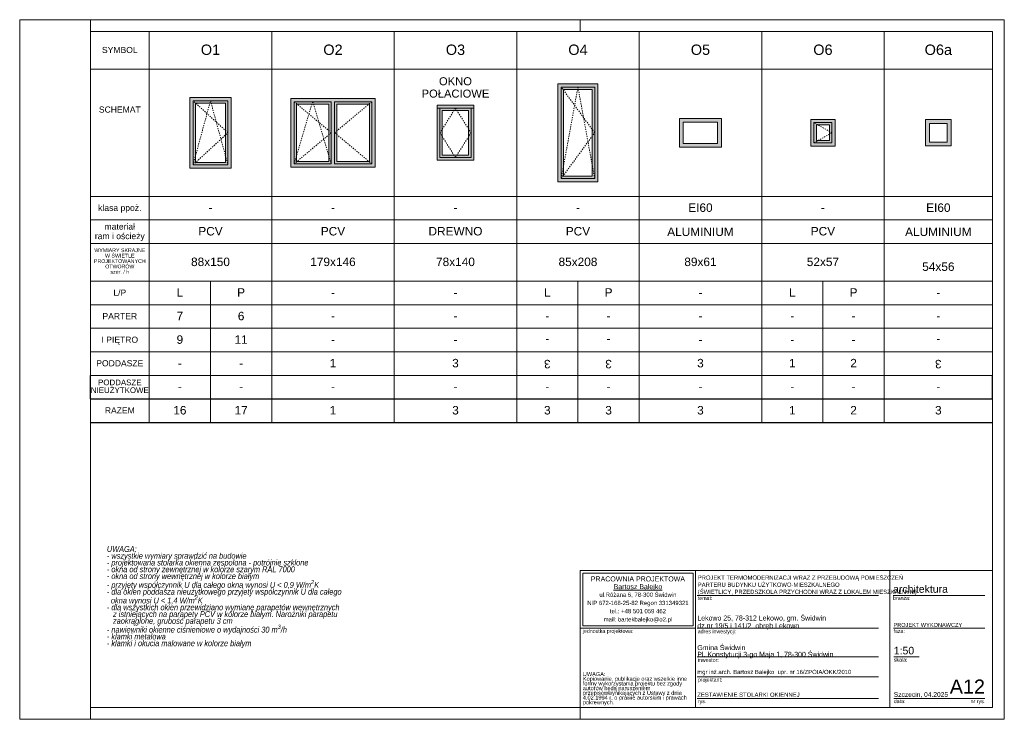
# Model space of a CAD drawing. Extents: x -11111 to 33789, y 5521 to 20371.
# Tile 1 of 4: x -11111 to 9789, y 5521 to 20371. Entities that reach past the tile are written whole.
import ezdxf

# ---------------------------------------------------------------- set-up
doc = ezdxf.new("R2010")
doc.units = 0
doc.header["$MEASUREMENT"] = 0
doc.linetypes.add('Hidden Line', pattern=[50, 25, -25])
for name, color, linetype, lineweight in [('Arch okna_Nr_Pióra__41', 7, 'Continuous', 9), ('Arch okna_Nr_Pióra__5', 7, 'Continuous', 13), ('Arch opisy okien_Nr_Pióra__1', 7, 'Continuous', 25), ('Arch opisy_Nr_Pióra__1', 7, 'Continuous', 25), ('Arch opisy_Nr_Pióra__21', 7, 'Continuous', 13), ('Arch opisy_Nr_Pióra__7', 7, 'Continuous', 13), ('ARCH TABELA_Nr_Pióra__1', 7, 'Continuous', 25), ('ARCH TABELA_Nr_Pióra__21', 7, 'Continuous', 13), ('ARCH TABELA_Nr_Pióra__7', 7, 'Continuous', 13), ('INWENT. DRZWI_Nr_Pióra__5', 7, 'Continuous', 13), ('INWENT. OKNA_Nr_Pióra__5', 7, 'Continuous', 13), ('INWENT.ŚCIANY_Nr_Pióra__21', 7, 'Continuous', 13)]:
    doc.layers.add(name, color=color, linetype=linetype, lineweight=lineweight)
doc.layers.add('arch wypelnienia_Nr_Pióra__2', color=7, linetype='Continuous', lineweight=13, true_color=0x7f7f7f)
doc.styles.add('GENERATED_STYLE_10', font='txt')
doc.styles.add('GENERATED_STYLE_2', font='arial.ttf')
doc.styles.add('GENERATED_STYLE_3', font='arial.ttf')
doc.styles.add('GENERATED_STYLE_4', font='arial.ttf')
doc.styles.add('GENERATED_STYLE_5', font='arial.ttf')
doc.styles.add('GENERATED_STYLE_6', font='arial.ttf')
doc.styles.add('GENERATED_STYLE_7', font='txt')

msp = doc.modelspace()

# ---------------------------------------------------------------- hatches: boundary and pattern name
at = {"layer": 'arch wypelnienia_Nr_Pióra__2', "linetype": 'Continuous'}
h = msp.add_hatch(color=256, dxfattribs=at)
h.paths.add_polyline_path([(314.1, 16930.6), (1164.1, 16930.6), (1164.1, 19010.6), (314.1, 19010.6)], flags=0)
h.paths.add_polyline_path([(434.1, 18890.6), (1044.1, 18890.6), (1044.1, 18010.6), (1044.1, 17050.6), (434.1, 17050.6), (434.1, 18010.6)], flags=0)
h = msp.add_hatch(color=256, dxfattribs=at)
h.paths.add_polyline_path([(-6620.9, 17220.6), (-6620.9, 18720.6), (-7500.9, 18720.6), (-7500.9, 17220.6)], flags=0)
h.paths.add_polyline_path([(-7380.9, 17340.6), (-7380.9, 18600.6), (-6740.9, 18600.6), (-6740.9, 17340.6)], flags=0)
h = msp.add_hatch(color=256, dxfattribs=at)
h.paths.add_polyline_path([(-3565.9, 18700.6), (-5355.9, 18700.6), (-5355.9, 17240.6), (-3565.9, 17240.6)], flags=0)
h.paths.add_polyline_path([(-4545.9, 17360.6), (-5235.9, 17360.6), (-5235.9, 18580.6), (-4545.9, 18580.6)], flags=0)
h.paths.add_polyline_path([(-4375.9, 18580.6), (-3685.9, 18580.6), (-3685.9, 17360.6), (-4375.9, 17360.6)], flags=0)
h = msp.add_hatch(color=256, dxfattribs=at)
h.paths.add_polyline_path([(-1470.9, 17387.9), (-2250.9, 17387.9), (-2250.9, 18553.4), (-1470.9, 18553.4)], flags=0)
h.paths.add_polyline_path([(-2140.9, 17497.9), (-2140.9, 18443.4), (-1580.9, 18443.4), (-1580.9, 17497.9)], flags=0)
h = msp.add_hatch(color=256, dxfattribs=at)
h.paths.add_polyline_path([(3784.1, 17665.6), (3784.1, 18275.6), (2894.1, 18275.6), (2894.1, 17665.6)], flags=0)
h.paths.add_polyline_path([(3704.1, 18195.6), (3704.1, 17745.6), (2974.1, 17745.6), (2974.1, 18195.6)], flags=0)
h = msp.add_hatch(color=256, dxfattribs=at)
h.paths.add_polyline_path([(6199.1, 17685.6), (6199.1, 18255.6), (5679.1, 18255.6), (5679.1, 17685.6)], flags=0)
h.paths.add_polyline_path([(5799.1, 17805.6), (5799.1, 18135.6), (6079.1, 18135.6), (6079.1, 17805.6)], flags=0)
h = msp.add_hatch(color=256, dxfattribs=at)
h.paths.add_polyline_path([(8659.1, 17690.6), (8659.1, 18250.6), (8119.1, 18250.6), (8119.1, 17690.6)], flags=0)
h.paths.add_polyline_path([(8579.1, 18170.6), (8579.1, 17770.6), (8199.1, 17770.6), (8199.1, 18170.6)], flags=0)

# ---------------------------------------------------------------- linework, layer by layer
at = {"layer": 'Arch okna_Nr_Pióra__41', "linetype": 'Continuous'}
for p, q in [((-2250.9, 18553.4), (-1470.9, 18553.4)), ((-2250.9, 18553.4), (-2250.9, 17387.9)), ((-2250.9, 18493.4), (-1470.9, 18493.4)), ((-2190.9, 17447.9), (-2190.9, 18493.4)), ((-2140.9, 18443.4), (-1580.9, 18443.4)), ((-2140.9, 17497.9), (-2140.9, 18443.4)), ((-1580.9, 18443.4), (-1580.9, 17497.9)), ((-1530.9, 18493.4), (-1530.9, 17447.9)), ((-1470.9, 17387.9), (-1470.9, 18553.4)), ((-2250.9, 17387.9), (-1470.9, 17387.9)), ((-1530.9, 17447.9), (-2190.9, 17447.9)), ((-1580.9, 17497.9), (-2140.9, 17497.9))]:
    msp.add_line(p, q, dxfattribs=at)
at = {"layer": 'Arch okna_Nr_Pióra__41', "linetype": 'Hidden Line'}
for p, q in [((-1860.9, 18493.4), (-2190.9, 17970.6)), ((-1860.9, 18493.4), (-1530.9, 17970.6)), ((-1860.9, 17447.9), (-2190.9, 17970.6)), ((-1860.9, 17447.9), (-1530.9, 17970.6))]:
    msp.add_line(p, q, dxfattribs=at)
at = {"layer": 'Arch okna_Nr_Pióra__5', "linetype": 'Hidden Line'}
for p, q in [((1094.1, 17970.6), (384.1, 18940.6)), ((384.1, 17000.6), (739.1, 18940.6)), ((739.1, 18940.6), (1094.1, 17000.6)), ((-6690.9, 17970.6), (-7430.9, 18650.6)), ((-7430.9, 17290.6), (-7060.9, 18650.6)), ((-7060.9, 18650.6), (-6690.9, 17290.6)), ((6129.1, 17970.6), (5749.1, 18185.6)), ((-7430.9, 17290.6), (-6690.9, 17970.6)), ((384.1, 17000.6), (1094.1, 17970.6)), ((5749.1, 17755.6), (6129.1, 17970.6))]:
    msp.add_line(p, q, dxfattribs=at)
at = {"layer": 'Arch opisy_Nr_Pióra__1', "linetype": 'Continuous'}
for p, q in [((-9610.9, 12320.6), (-9610.9, 12820.6)), ((9539.1, 12320.6), (9539.1, 12820.6)), ((-9610.9, 12320.6), (9539.1, 12320.6)), ((-9610.9, 11820.6), (9539.1, 11820.6))]:
    msp.add_line(p, q, dxfattribs=at)
at = {"layer": 'Arch opisy_Nr_Pióra__21', "linetype": 'Continuous'}
for p, q in [((-9610.9, 20120.6), (9539.1, 20120.6)), ((-8360.9, 20120.6), (-8360.9, 11820.6)), ((-5760.9, 20120.6), (-5760.9, 11820.6)), ((-3160.9, 20120.6), (-3160.9, 11820.6)), ((-560.9, 20120.6), (-560.9, 11820.6)), ((2039.1, 20120.6), (2039.1, 11820.6)), ((4639.1, 20120.6), (4639.1, 11820.6)), ((7239.1, 20120.6), (7239.1, 11820.6)), ((9539.1, 5770.6), (9539.1, 20120.6)), ((-9610.9, 19320.6), (9539.1, 19320.6)), ((-9610.9, 16620.6), (9539.1, 16620.6)), ((-9610.9, 16120.6), (9539.1, 16120.6)), ((-9610.9, 15620.6), (9539.1, 15620.6)), ((-9610.9, 14820.6), (9539.1, 14820.6)), ((-7060.9, 14820.6), (-7060.9, 11820.6)), ((739.1, 14820.6), (739.1, 11820.6)), ((5939.1, 14820.6), (5939.1, 11820.6)), ((-9610.9, 14320.6), (9539.1, 14320.6)), ((-9610.9, 13820.6), (9539.1, 13820.6)), ((-9610.9, 13320.6), (9539.1, 13320.6)), ((-9610.9, 12820.6), (9539.1, 12820.6)), ((9539.1, 5770.6), (-9610.9, 5770.6))]:
    msp.add_line(p, q, dxfattribs=at)
at = {"layer": 'ARCH TABELA_Nr_Pióra__21', "linetype": 'Continuous'}
for p, q in [((-11110.9, 5520.6), (-11110.9, 20370.6)), ((-11110.9, 20370.6), (9789.1, 20370.6)), ((-9610.9, 20120.6), (-9610.9, 20370.6)), ((789.1, 20120.6), (789.1, 20370.6)), ((789.1, 20120.6), (789.1, 20370.6)), ((789.1, 20120.6), (789.1, 20370.6)), ((9789.1, 20370.6), (9789.1, 5520.6)), ((-9610.9, 20120.6), (-9610.9, 5770.6)), ((789.1, 8676.2), (9539.1, 8676.2)), ((789.1, 5770.6), (789.1, 8676.2)), ((789.1, 7452.8), (789.1, 8676.2)), ((789.1, 8676.2), (3235.9, 8676.2)), ((842.3, 8623), (3182.7, 8623)), ((842.3, 7506), (842.3, 8623)), ((3182.7, 7506), (3182.7, 8623)), ((3235.9, 8676.2), (3235.9, 5770.6)), ((3235.9, 7452.8), (3235.9, 8676.2)), ((7358.2, 8676.2), (7358.2, 5770.6)), ((9539.1, 8676.2), (9539.1, 5770.6)), ((3235.9, 5770.6), (3235.9, 8476.2)), ((3272, 8151.6), (7121.9, 8151.6)), ((7427.9, 8151.6), (9377.6, 8151.6)), ((789.1, 7452.8), (3235.9, 7452.8)), ((842.3, 7506), (3182.7, 7506)), ((3272, 7452.8), (7121.9, 7452.8)), ((7436.6, 7452.8), (9377.6, 7452.8)), ((3272, 6845), (7121.9, 6845)), ((7442.5, 6845), (7982.3, 6845)), ((3272, 6419.6), (7121.9, 6419.6)), ((3272, 5961.8), (7121.9, 5961.8)), ((7442.5, 5961.8), (8583.4, 5961.8)), ((8559.3, 5961.8), (9377.6, 5961.8)), ((-9610.9, 5520.6), (-9610.9, 5770.6)), ((789.1, 5770.6), (3235.9, 5770.6)), ((789.1, 5520.6), (789.1, 5770.6)), ((789.1, 5520.6), (789.1, 5770.6)), ((789.1, 5520.6), (789.1, 5770.6)), ((9539.1, 5770.6), (3235.9, 5770.6)), ((9789.1, 5520.6), (-11110.9, 5520.6))]:
    msp.add_line(p, q, dxfattribs=at)
at = {"layer": 'INWENT. DRZWI_Nr_Pióra__5', "linetype": 'Hidden Line'}
for p, q in [((-4495.9, 17970.6), (-5285.9, 18630.6)), ((-5285.9, 17310.6), (-4890.9, 18630.6)), ((-4890.9, 18630.6), (-4495.9, 17310.6)), ((-4425.9, 17970.6), (-3635.9, 18630.6)), ((-5285.9, 17310.6), (-4495.9, 17970.6)), ((-3635.9, 17310.6), (-4425.9, 17970.6))]:
    msp.add_line(p, q, dxfattribs=at)
at = {"layer": 'INWENT. OKNA_Nr_Pióra__5', "linetype": 'Continuous'}
for p, q in [((384.1, 18940.6), (1094.1, 18940.6)), ((384.1, 17000.6), (384.1, 18940.6)), ((434.1, 18890.6), (1044.1, 18890.6)), ((434.1, 17050.6), (434.1, 18890.6)), ((1044.1, 17050.6), (1044.1, 18890.6)), ((1094.1, 17000.6), (1094.1, 18940.6)), ((-7430.9, 18650.6), (-7430.9, 17290.6)), ((-7430.9, 18650.6), (-6690.9, 18650.6)), ((-6690.9, 18650.6), (-6690.9, 17290.6)), ((-5285.9, 18630.6), (-4495.9, 18630.6)), ((-5285.9, 18630.6), (-5285.9, 17310.6)), ((-4495.9, 17310.6), (-4495.9, 18630.6)), ((-4425.9, 17310.6), (-4425.9, 18630.6)), ((-4425.9, 18630.6), (-3635.9, 18630.6)), ((-3635.9, 18630.6), (-3635.9, 17310.6)), ((-7380.9, 18600.6), (-7380.9, 17340.6)), ((-7380.9, 18600.6), (-6740.9, 18600.6)), ((-6740.9, 18600.6), (-6740.9, 17340.6)), ((-5235.9, 18580.6), (-5235.9, 17360.6)), ((-5235.9, 18580.6), (-4545.9, 18580.6)), ((-4545.9, 17360.6), (-4545.9, 18580.6)), ((-4375.9, 17360.6), (-4375.9, 18580.6)), ((-4375.9, 18580.6), (-3685.9, 18580.6)), ((-3685.9, 18580.6), (-3685.9, 17360.6)), ((2974.1, 18195.6), (3704.1, 18195.6)), ((2974.1, 18195.6), (2974.1, 17745.6)), ((3704.1, 18195.6), (3704.1, 17745.6)), ((5749.1, 18185.6), (5749.1, 17755.6)), ((6129.1, 18185.6), (5749.1, 18185.6)), ((6129.1, 18185.6), (6129.1, 17755.6)), ((6079.1, 18135.6), (5799.1, 18135.6)), ((5799.1, 18135.6), (5799.1, 17805.6)), ((6079.1, 18135.6), (6079.1, 17805.6)), ((8199.1, 18170.6), (8199.1, 17770.6)), ((8199.1, 18170.6), (8579.1, 18170.6)), ((8579.1, 18170.6), (8579.1, 17770.6)), ((6079.1, 17805.6), (5799.1, 17805.6)), ((8199.1, 17770.6), (8579.1, 17770.6)), ((2974.1, 17745.6), (3704.1, 17745.6)), ((6129.1, 17755.6), (5749.1, 17755.6)), ((-5235.9, 17360.6), (-4545.9, 17360.6)), ((-4375.9, 17360.6), (-3685.9, 17360.6)), ((-7430.9, 17290.6), (-6690.9, 17290.6)), ((-7380.9, 17340.6), (-6740.9, 17340.6)), ((-5285.9, 17310.6), (-4495.9, 17310.6)), ((-4425.9, 17310.6), (-3635.9, 17310.6)), ((384.1, 17000.6), (1094.1, 17000.6)), ((434.1, 17050.6), (1044.1, 17050.6))]:
    msp.add_line(p, q, dxfattribs=at)
at = {"layer": 'INWENT.ŚCIANY_Nr_Pióra__21', "linetype": 'Continuous'}
for p, q in [((314.1, 19010.6), (1164.1, 19010.6)), ((314.1, 16930.6), (314.1, 19010.6)), ((1164.1, 16930.6), (1164.1, 19010.6)), ((-7500.9, 18720.6), (-6620.9, 18720.6)), ((-7500.9, 17220.6), (-7500.9, 18720.6)), ((-6620.9, 17220.6), (-6620.9, 18720.6)), ((-5355.9, 18700.6), (-3565.9, 18700.6)), ((-5355.9, 18700.6), (-5355.9, 17240.6)), ((-3565.9, 18700.6), (-3565.9, 17240.6)), ((2894.1, 18275.6), (3784.1, 18275.6)), ((2894.1, 17665.6), (2894.1, 18275.6)), ((3784.1, 17665.6), (3784.1, 18275.6)), ((6199.1, 18255.6), (5679.1, 18255.6)), ((5679.1, 17685.6), (5679.1, 18255.6)), ((6199.1, 17685.6), (6199.1, 18255.6)), ((8119.1, 18250.6), (8659.1, 18250.6)), ((8119.1, 17690.6), (8119.1, 18250.6)), ((8659.1, 17690.6), (8659.1, 18250.6)), ((2894.1, 17665.6), (3784.1, 17665.6)), ((6199.1, 17685.6), (5679.1, 17685.6)), ((8119.1, 17690.6), (8659.1, 17690.6)), ((-7500.9, 17220.6), (-6620.9, 17220.6)), ((-5355.9, 17240.6), (-3565.9, 17240.6)), ((314.1, 16930.6), (1164.1, 16930.6))]:
    msp.add_line(p, q, dxfattribs=at)

# ---------------------------------------------------------------- texts
at = {"layer": 'Arch opisy okien_Nr_Pióra__1', "linetype": 'Continuous', "attachment_point": 2}
for s, insert, char_height, style in [('{SYMBOL}', (-8985.9, 19793.1), 130, 'GENERATED_STYLE_3'), ('{O1}', (-7060.9, 19843.2), 220, 'GENERATED_STYLE_2'), ('{O2}', (-4460.9, 19843.2), 220, 'GENERATED_STYLE_2'), ('{O3}', (-1860.9, 19843.2), 220, 'GENERATED_STYLE_2'), ('{O4}', (739.1, 19843.2), 220, 'GENERATED_STYLE_2'), ('{O5}', (3339.1, 19843.2), 220, 'GENERATED_STYLE_2'), ('{O6}', (5939.1, 19843.2), 220, 'GENERATED_STYLE_2'), ('{O6a}', (8389.1, 19843.2), 220, 'GENERATED_STYLE_2'), ('{SCHEMAT}', (-8985.9, 18528.1), 130, 'GENERATED_STYLE_3'), ('{klasa ppoż.}', (-8985.9, 16443.1), 130, 'GENERATED_STYLE_3'), ('{-}', (-7060.9, 16470.9), 180, 'GENERATED_STYLE_3'), ('{-}', (-4460.9, 16470.9), 180, 'GENERATED_STYLE_3'), ('{-}', (-1860.9, 16470.9), 180, 'GENERATED_STYLE_3'), ('{-}', (739.1, 16470.9), 180, 'GENERATED_STYLE_3'), ('{EI60}', (3339.1, 16470.9), 180, 'GENERATED_STYLE_2'), ('{-}', (5939.1, 16470.9), 180, 'GENERATED_STYLE_3'), ('{EI60}', (8389.1, 16470.9), 180, 'GENERATED_STYLE_2'), ('{PCV}', (-7060.9, 15970.9), 180, 'GENERATED_STYLE_3'), ('{PCV}', (-4460.9, 15970.9), 180, 'GENERATED_STYLE_3'), ('{DREWNO}', (-1860.9, 15970.9), 180, 'GENERATED_STYLE_3'), ('{PCV}', (739.1, 15970.9), 180, 'GENERATED_STYLE_3'), ('{ALUMINIUM}', (3339.1, 15959.1), 180, 'GENERATED_STYLE_3'), ('{PCV}', (5939.1, 15970.9), 180, 'GENERATED_STYLE_3'), ('{ALUMINIUM}', (8389.1, 15959.1), 180, 'GENERATED_STYLE_3'), ('{88x150}', (-7060.9, 15320.9), 180, 'GENERATED_STYLE_3'), ('{179x146}', (-4460.9, 15320.9), 180, 'GENERATED_STYLE_3'), ('{78x140}', (-1860.9, 15320.9), 180, 'GENERATED_STYLE_3'), ('{85x208}', (739.1, 15320.9), 180, 'GENERATED_STYLE_3'), ('{89x61}', (3339.1, 15320.9), 180, 'GENERATED_STYLE_3'), ('{52x57}', (5939.1, 15320.9), 180, 'GENERATED_STYLE_3'), ('{54x56}', (8389.1, 15218.8), 180, 'GENERATED_STYLE_3'), ('{L/P}', (-8985.9, 14643.1), 130, 'GENERATED_STYLE_3'), ('{L}', (-7710.9, 14670.9), 180, 'GENERATED_STYLE_3'), ('{P}', (-6410.9, 14670.9), 180, 'GENERATED_STYLE_3'), ('{L}', (89.1, 14670.9), 180, 'GENERATED_STYLE_3'), ('{P}', (1389.1, 14670.9), 180, 'GENERATED_STYLE_3'), ('{L}', (5289.1, 14670.9), 180, 'GENERATED_STYLE_3'), ('{P}', (6589.1, 14670.9), 180, 'GENERATED_STYLE_3'), ('{-}', (-4460.9, 14670.9), 180, 'GENERATED_STYLE_3'), ('{-}', (-1860.9, 14670.9), 180, 'GENERATED_STYLE_3'), ('{-}', (3339.1, 14670.9), 180, 'GENERATED_STYLE_3'), ('{-}', (8389.1, 14670.9), 180, 'GENERATED_STYLE_3'), ('{PARTER}', (-8985.9, 14143.1), 130, 'GENERATED_STYLE_3'), ('{7}', (-7710.9, 14170.9), 180, 'GENERATED_STYLE_3'), ('{6}', (-6410.9, 14170.9), 180, 'GENERATED_STYLE_3'), ('{-}', (-4460.9, 14170.9), 180, 'GENERATED_STYLE_3'), ('{-}', (-1860.9, 14170.9), 180, 'GENERATED_STYLE_3'), ('{-}', (89.1, 14170.9), 180, 'GENERATED_STYLE_3'), ('{-}', (1389.1, 14170.9), 180, 'GENERATED_STYLE_3'), ('{-}', (3339.1, 14170.9), 180, 'GENERATED_STYLE_3'), ('{-}', (5289.1, 14170.9), 180, 'GENERATED_STYLE_3'), ('{-}', (6589.1, 14170.9), 180, 'GENERATED_STYLE_3'), ('{-}', (8389.1, 14170.9), 180, 'GENERATED_STYLE_3'), ('{I PIĘTRO}', (-8985.9, 13643.1), 130, 'GENERATED_STYLE_3'), ('{9}', (-7710.9, 13670.9), 180, 'GENERATED_STYLE_3'), ('{11}', (-6410.9, 13670.9), 180, 'GENERATED_STYLE_3'), ('{-}', (-4460.9, 13670.9), 180, 'GENERATED_STYLE_3'), ('{-}', (-1860.9, 13670.9), 180, 'GENERATED_STYLE_3'), ('{-}', (3339.1, 13670.9), 180, 'GENERATED_STYLE_3'), ('{-}', (5289.1, 13670.9), 180, 'GENERATED_STYLE_3'), ('{-}', (6589.1, 13670.9), 180, 'GENERATED_STYLE_3'), ('{1}', (-4460.9, 13170.9), 180, 'GENERATED_STYLE_3'), ('{3}', (-1860.9, 13170.9), 180, 'GENERATED_STYLE_3'), ('{3}', (3339.1, 13170.9), 180, 'GENERATED_STYLE_3'), ('{1}', (5289.1, 13170.9), 180, 'GENERATED_STYLE_3'), ('{2}', (6589.1, 13170.9), 180, 'GENERATED_STYLE_3'), ('{PODDASZE}', (-8985.9, 13143.1), 130, 'GENERATED_STYLE_3'), ('{-}', (-7710.9, 13170.9), 180, 'GENERATED_STYLE_3'), ('{-}', (-6410.9, 13170.9), 180, 'GENERATED_STYLE_3'), ('{-}', (-7710.9, 12670.9), 180, 'GENERATED_STYLE_3'), ('{-}', (-6410.9, 12670.9), 180, 'GENERATED_STYLE_3'), ('{-}', (-4460.9, 12670.9), 180, 'GENERATED_STYLE_3'), ('{-}', (-1860.9, 12670.9), 180, 'GENERATED_STYLE_3'), ('{-}', (89.1, 12670.9), 180, 'GENERATED_STYLE_3'), ('{-}', (1389.1, 12670.9), 180, 'GENERATED_STYLE_3'), ('{-}', (3339.1, 12670.9), 180, 'GENERATED_STYLE_3'), ('{-}', (5289.1, 12670.9), 180, 'GENERATED_STYLE_3'), ('{-}', (6589.1, 12670.9), 180, 'GENERATED_STYLE_3'), ('{-}', (8389.1, 12670.9), 180, 'GENERATED_STYLE_3'), ('{RAZEM}', (-8985.9, 12143.1), 130, 'GENERATED_STYLE_2'), ('{16}', (-7710.9, 12170.9), 180, 'GENERATED_STYLE_2'), ('{17}', (-6410.9, 12170.9), 180, 'GENERATED_STYLE_2'), ('{1}', (-4460.9, 12170.9), 180, 'GENERATED_STYLE_2'), ('{3}', (-1860.9, 12170.9), 180, 'GENERATED_STYLE_2'), ('{3}', (89.1, 12170.9), 180, 'GENERATED_STYLE_2'), ('{3}', (1389.1, 12170.9), 180, 'GENERATED_STYLE_2'), ('{3}', (3339.1, 12170.9), 180, 'GENERATED_STYLE_2'), ('{1}', (5289.1, 12170.9), 180, 'GENERATED_STYLE_2'), ('{2}', (6589.1, 12170.9), 180, 'GENERATED_STYLE_2'), ('{3}', (8389.1, 12170.9), 180, 'GENERATED_STYLE_2')]:
    msp.add_mtext(s, dxfattribs=dict(at, insert=insert, char_height=char_height, style=style))
for s, insert, char_height, width, line_spacing_factor, style in [('{OKNO POŁACIOWE}', (-1860.9, 19148.9), 170, 1740.019, 0.9248, 'GENERATED_STYLE_2'), ('{materiał\\Pram i ościeży}', (-8985.9, 16045.2), 130, 1740.019, 0.937234, 'GENERATED_STYLE_3'), ('{WYMIARY SKRAJNE\\PW ŚWIETLE \\PPROJEKTOWANYCH \\POTWORÓW\\Pszer. / h}', (-8985.9, 15516.6), 80, 2104.478, 0.860443, 'GENERATED_STYLE_2'), ('{PODDASZE\\PNIEUŻYTKOWE}', (-8985.9, 12731.8), 120, 1740.019, 0.827848, 'GENERATED_STYLE_3')]:
    msp.add_mtext(s, dxfattribs=dict(at, insert=insert, char_height=char_height, width=width, line_spacing_factor=line_spacing_factor, style=style))
at = {"layer": 'Arch opisy okien_Nr_Pióra__1', "linetype": 'Continuous', "char_height": 180, "attachment_point": 2, "rotation": 180, "style": 'GENERATED_STYLE_3'}
for s, insert in [('{-}', (89.1, 13470.3)), ('{-}', (1389.1, 13470.3)), ('{-}', (8389.1, 13470.3)), ('{3}', (89.1, 12970.3)), ('{3}', (1389.1, 12970.3)), ('{3}', (8389.1, 12970.3))]:
    msp.add_mtext(s, dxfattribs=dict(at, insert=insert))
at = {"layer": 'Arch opisy_Nr_Pióra__7', "linetype": 'Continuous', "insert": (-9260.9, 9198.3), "char_height": 125, "width": 5051.218, "attachment_point": 1, "line_spacing_factor": 0.690586, "style": 'GENERATED_STYLE_7'}
msp.add_mtext('\\A1;{\\fArial Narrow Europa Środkowa|b0|i1|c0|p34;UWAGA:\\P- wszystkie wymiary sprawdzić na budowie\\P- projektowana stolarka okienna zespolona - potrójnie szklone\\P- okna od strony zewnętrznej w kolorze szarym RAL 7000\\P- okna od strony wewnętrznej w kolorze białym\\P- przyjety współczynnik U dla całego okna wynosi U\\fArial Narrow Europa Środkowa|b0|i0|c0|p34; < \\fArial Narrow Europa Środkowa|b0|i1|c0|p34;0,9 W/m\\A1{\\H0.7x;\\S2^  ;}K\\P- dla okien poddasza nieużytkowego przyjety współczynnik U dla całego  \\P  okna wynosi U\\fArial Narrow Europa Środkowa|b0|i0|c0|p34; < \\fArial Narrow Europa Środkowa|b0|i1|c0|p34;1,4 W/m\\A1{\\H0.7x;\\S2^  ;}K\\P- dla wszystkich okien przewidziano wymianę parapetów wewnętrznych \\P   z istniejących na parapety PCV w kolorze białym. Narożniki parapetu \\P   zaokrąglone, grubość parapetu 3 cm\\P- nawiewniki okienne ciśnieniowe o wydajności 30 m\\A1{\\H0.7x;\\S3^  ;}/h \\P- klamki metalowa\\P- klamki i okucia malowane w kolorze białym}', dxfattribs=at)
at = {"layer": 'ARCH TABELA_Nr_Pióra__1', "linetype": 'Continuous'}
for s, insert, char_height, attachment_point, line_spacing_factor, style in [('{\\pt11271.1;PROJEKT TERMOMODERNIZACJI WRAZ Z PRZEBUDOWĄ POMIESZCZEŃ \\P\\pt11271.1;PARTERU BUDYNKU UŻYTKOWO-MIESZKALNEGO\\P\\pt11271.1;(ŚWIETLICY, PRZEDSZKOLA PRZYCHODNI WRAZ Z LOKALEM MIESZKALNYM)}', (3282.7, 8154), 90, 7, 1.005757, 'GENERATED_STYLE_10'), ('{Lekowo 25, 78-312 Lekowo, gm. Świdwin\\Pdz.nr 19/5 i 141/2  obręb Lekowo}', (3272, 7422.2), 106.383, 7, 0.918867, 'GENERATED_STYLE_4'), ('{Gmina Świdwin\\PPl. Konstytucji 3-go Maja 1, 78-300 Świdwin}', (3272, 6814.4), 106.383, 7, 0.807442, 'GENERATED_STYLE_4'), ('{\\PZESTAWIENIE STOLARKI OKIENNEJ}', (3272, 6244.7), 90, 1, 1.043016, 'GENERATED_STYLE_5')]:
    msp.add_mtext(s, dxfattribs=dict(at, insert=insert, char_height=char_height, attachment_point=attachment_point, line_spacing_factor=line_spacing_factor, style=style))
at = {"layer": 'ARCH TABELA_Nr_Pióra__1', "linetype": 'Continuous', "insert": (7436.6, 7567), "char_height": 85, "attachment_point": 1, "style": 'GENERATED_STYLE_4'}
msp.add_mtext('{PROJEKT WYKONAWCZY}', dxfattribs=at)
at = {"layer": 'ARCH TABELA_Nr_Pióra__7', "linetype": 'Continuous', "insert": (2012.5, 8553.8), "char_height": 106.383, "attachment_point": 2, "line_spacing_factor": 0.926719, "style": 'GENERATED_STYLE_6'}
msp.add_mtext('{PRACOWNIA PROJEKTOWA\\P\\LBartosz Balejko}', dxfattribs=at)
at = {"layer": 'ARCH TABELA_Nr_Pióra__7', "linetype": 'Continuous', "style": 'GENERATED_STYLE_4'}
for s, insert, char_height, attachment_point in [('{architektura}', (7427.9, 8365.9), 159.58, 1), ('{temat:}', (3282.7, 8133.4), 79.79, 1), ('{branża:}', (7427.9, 8133.4), 79.79, 1), ('{jednostka projektowa:}', (842.3, 7434.6), 79.79, 1), ('{adres inwestycji:}', (3282.7, 7426), 79.79, 1), ('{faza:}', (7436.6, 7434.6), 79.79, 1), ('{1:50}', (7442.5, 7059.3), 159.58, 1), ('{inwestor:}', (3282.7, 6818.2), 79.79, 1), ('{skala:}', (7442.5, 6826.8), 79.79, 1), ('{mgr inż.arch. Bartosz Balejko  upr. nr 16/ZPOIA/OKK/2010}', (3272, 6570.5), 90, 1), ('{projektant:}', (3284.9, 6401.3), 79.79, 1), ('{A12}', (9377.6, 6364.7), 300, 3), ('{Szczecin, 04.2025}', (7442.5, 6097.5), 101.064, 1), ('{rys.}', (3284.9, 5943.6), 79.79, 1), ('{data:}', (7442.5, 5943.6), 79.79, 1), ('{nr rys.}', (9073.6, 5943.6), 79.79, 1)]:
    msp.add_mtext(s, dxfattribs=dict(at, insert=insert, char_height=char_height, attachment_point=attachment_point))
for s, insert, char_height, width, attachment_point, line_spacing_factor in [('{ul.Różana 6, 78-300 Świdwin\\PNIP 672-168-25-82 Regon 331349321\\Ptel.: +48 501 059 462\\Pmail: bartekbalejko@o2.pl}', (2012.5, 8210.6), 90.426, 2340.426, 2, 1.156383), ('{UWAGA:\\PKopiowanie, publikacje oraz wszelkie inne formy wykorzystania projektu bez zgody autorów będą naruszeniem przepisówwynikających z Ustawy z dnia 4.02.1994 r. o prawie autorskim i prawach pokrewnych.}', (842.3, 6523.2), 85.1064, 2241.704, 1, 0.703415)]:
    msp.add_mtext(s, dxfattribs=dict(at, insert=insert, char_height=char_height, width=width, attachment_point=attachment_point, line_spacing_factor=line_spacing_factor))

doc.saveas('drawing.dxf')
